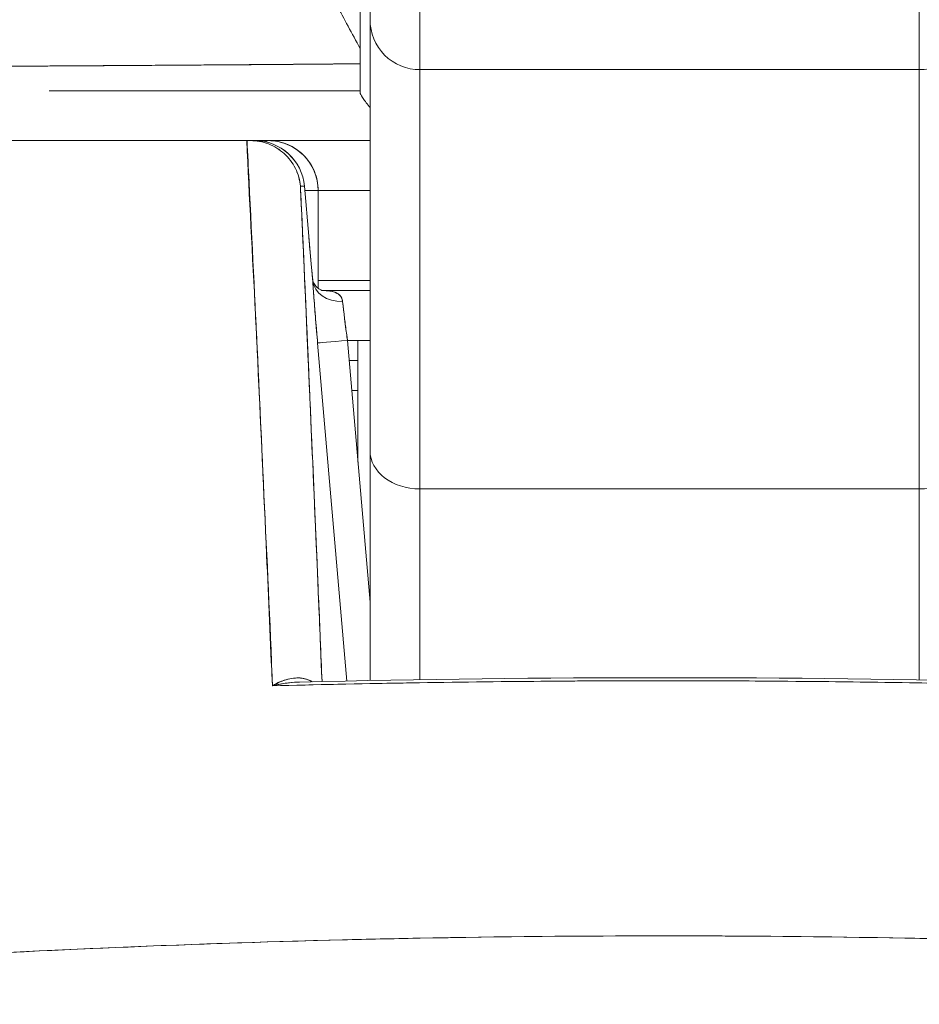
# Model space of a CAD drawing. Header units: inches. Extents: x 16 to 394, y 3 to 249.
# Tile 9 of 116: x 182.519 to 182.874, y 82.197 to 82.585. Entities that reach past the tile are written whole.
import ezdxf

# ---------------------------------------------------------------- set-up
doc = ezdxf.new("R2010")
doc.units = ezdxf.units.IN
doc.header["$LTSCALE"] = 24
doc.header["$MEASUREMENT"] = 0
doc.layers.get('0').update_dxf_attribs({"lineweight": 0})
doc.layers.add('Dimension (ANSI)', color=7, linetype='Continuous', lineweight=5)
doc.layers.add('Visible (ANSI)', color=7, linetype='Continuous', lineweight=5)
doc.styles.add('ROMANS', font='tahoma.ttf')
doc.dimstyles.new('Default (ANSI)', dxfattribs={"dimscale": 24, "dimtxt": 0.07, "dimasz": 0.07, "dimexe": 0.125, "dimexo": 0.0625, "dimgap": 0.031496, "dimtad": 0, "dimtih": 1, "dimtoh": 1, "dimrnd": 1e-08, "dimzin": 0, "dimdsep": 46, "dimtxsty": 'ROMANS', "dimblk": 'Filled-1', "dimcen": 0.09, "dimdle": 0.393701, "dimclrd": 256, "dimclre": 256, "dimclrt": 256, "dimadec": 0, "dimazin": 0, "dimtfac": 0.928571, "dimtofl": 0, "dimtmove": 0, "dimatfit": 3, "dimfxl": 1, "dimtolj": 1, "dimtzin": 0, "dimlwd": -1, "dimlwe": -1, "dimarcsym": 0})

# ---------------------------------------------------------------- blocks, each defined once
blk = doc.blocks.new('Filled-1')
at = {"color": 0}
for p, q in [((0, 0), (-1, 0.17857)), ((-1, 0.17857), (-1, -0.17857)), ((-1, 0), (0, 0)), ((-1, -0.17857), (0, 0))]:
    blk.add_line(p, q, dxfattribs=at)
at = {"color": 0, "flags": 128}
blk.add_lwpolyline([(-1, -0.17857), (0, 0), (-1, 0.17857), (-1, -0.17857)], dxfattribs=at)
at = {"color": 0}
blk.add_solid([(-1, -0.17857), (0, 0), (-1, 0.17857), (-1, -0.17857)], dxfattribs=at)
blk = doc.blocks.new('*D24')
at = {"layer": 'Defpoints', "color": 0, "transparency": 16777216}
for p in [(150.02567, 87.8232), (150.02567, 81.5664), (185.46317, 81.5664)]:
    blk.add_point(p, dxfattribs=at)
at = {"layer": 'Dimension (ANSI)', "transparency": 16777216}
for p, q in [((150.02567, 83.0664), (150.02567, 90.8232)), ((185.46317, 83.0664), (185.46317, 90.8232)), ((151.70567, 87.8232), (159.95091, 87.8232)), ((183.78317, 87.8232), (175.53794, 87.8232))]:
    blk.add_line(p, q, dxfattribs=at)
at = {"layer": 'Dimension (ANSI)', "transparency": 16777216, "xscale": 1.680000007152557, "yscale": 1.680000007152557, "zscale": 1.680000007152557, "rotation": 180}
blk.add_blockref('Filled-1', (150.02567, 87.8232), dxfattribs=at)
at = {"layer": 'Dimension (ANSI)', "transparency": 16777216, "xscale": 1.680000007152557, "yscale": 1.680000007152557, "zscale": 1.680000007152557}
blk.add_blockref('Filled-1', (185.46317, 87.8232), dxfattribs=at)
at = {"layer": 'Dimension (ANSI)', "transparency": 16777216, "insert": (167.74442, 87.8232), "char_height": 1.68, "attachment_point": 5, "style": 'ROMANS'}
blk.add_mtext('\\A1;\\fTahoma|b0|i0;\\H1.6800;35.44\\P\\fTahoma|b0|i0;\\H1.6800;DOOR WIDTH', dxfattribs=at)
blk = doc.blocks.new('*D25')
at = {"layer": 'Defpoints', "color": 0, "transparency": 16777216}
for p in [(186.15267, 87.8232), (185.46317, 81.5664), (186.15267, 80.48478)]:
    blk.add_point(p, dxfattribs=at)
at = {"layer": 'Dimension (ANSI)', "transparency": 16777216}
for p, q in [((185.46317, 83.0664), (185.46317, 90.8232)), ((186.15267, 81.98478), (186.15267, 90.8232)), ((183.78317, 87.8232), (182.10317, 87.8232)), ((187.83267, 87.8232), (189.51267, 87.8232))]:
    blk.add_line(p, q, dxfattribs=at)
at = {"layer": 'Dimension (ANSI)', "transparency": 16777216, "xscale": 1.680000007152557, "yscale": 1.680000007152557, "zscale": 1.680000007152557}
blk.add_blockref('Filled-1', (185.46317, 87.8232), dxfattribs=at)
at = {"layer": 'Dimension (ANSI)', "transparency": 16777216, "xscale": 1.680000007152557, "yscale": 1.680000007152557, "zscale": 1.680000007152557, "rotation": 180}
blk.add_blockref('Filled-1', (186.15267, 87.8232), dxfattribs=at)
at = {"layer": 'Dimension (ANSI)', "transparency": 16777216, "insert": (193.27317, 87.8232), "char_height": 1.68, "attachment_point": 5, "style": 'ROMANS'}
blk.add_mtext('\\A1;(0.69)', dxfattribs=at)

msp = doc.modelspace()

# ---------------------------------------------------------------- linework, layer by layer
at = {"layer": 'Visible (ANSI)'}
for p, q in [((182.67725, 82.56535), (182.67725, 82.6991)), ((182.67725, 82.6991), (182.67725, 82.56535)), ((182.8741, 82.6991), (182.8741, 82.56535)), ((182.8741, 82.56535), (182.8741, 82.6991)), ((182.65756, 82.68163), (182.65756, 82.58504)), ((182.65756, 82.58504), (182.65756, 82.41518)), ((182.67725, 82.56535), (182.67725, 82.4001)), ((182.67725, 82.4001), (182.67725, 82.56535)), ((182.67725, 82.56535), (182.8741, 82.56535)), ((182.8741, 82.56535), (182.8741, 82.4001)), ((182.8741, 82.4001), (182.8741, 82.56535)), ((182.65363, 82.55706), (182.65363, 82.55635)), ((182.65363, 82.55706), (182.65363, 82.55706)), ((181.94424, 82.53737), (182.60902, 82.53737)), ((182.60907, 82.53737), (182.61045, 82.53737)), ((182.6121, 82.53737), (182.61045, 82.53737)), ((182.61069, 82.53737), (182.6121, 82.53737)), ((182.61739, 82.53737), (182.6121, 82.53737)), ((182.61739, 82.53737), (182.61743, 82.53737)), ((182.61743, 82.53737), (182.61739, 82.53737)), ((182.65756, 82.53737), (182.61743, 82.53737)), ((182.61005, 82.51769), (182.60988, 82.51769)), ((182.61005, 82.51769), (182.60988, 82.51769)), ((182.63013, 82.51938), (182.63171, 82.51938)), ((182.6317, 82.51938), (182.63013, 82.51938)), ((182.6334, 82.49969), (182.63171, 82.51938)), ((182.63171, 82.51938), (182.6334, 82.49969)), ((182.6334, 82.49969), (182.63171, 82.51937)), ((182.63708, 82.51769), (182.63185, 82.51769)), ((182.63712, 82.51769), (182.63708, 82.51769)), ((182.63708, 82.51769), (182.63712, 82.51769)), ((182.63708, 82.47922), (182.63708, 82.51769)), ((182.63708, 82.51769), (182.63708, 82.47922)), ((182.63712, 82.47919), (182.63712, 82.51769)), ((182.63712, 82.51769), (182.63712, 82.47919)), ((182.65756, 82.51769), (182.63712, 82.51769)), ((182.61101, 82.498), (182.61089, 82.498)), ((182.61089, 82.498), (182.61101, 82.498)), ((182.65756, 82.48225), (182.63712, 82.48225)), ((182.61194, 82.47832), (182.61196, 82.47832)), ((182.65756, 82.47832), (182.63883, 82.47832)), ((182.63883, 82.47832), (182.65756, 82.47832)), ((182.64715, 82.47044), (182.64715, 82.47044)), ((182.63689, 82.45762), (182.64837, 82.32443)), ((182.64837, 82.32443), (182.63689, 82.45762)), ((182.65756, 82.45863), (182.64867, 82.45863)), ((182.64867, 82.45863), (182.65756, 82.35545)), ((182.6528, 82.45863), (182.6528, 82.41073)), ((182.63748, 82.45076), (182.63748, 82.45076)), ((182.64935, 82.45076), (182.6528, 82.45076)), ((182.6385, 82.43895), (182.6385, 82.43895)), ((182.6528, 82.43895), (182.65037, 82.43895)), ((182.65756, 82.41518), (182.65756, 82.32461)), ((182.65756, 82.32461), (182.65756, 82.41518)), ((182.64189, 82.39958), (182.64189, 82.39958)), ((182.8741, 82.4001), (182.67725, 82.4001)), ((182.67725, 82.4001), (182.8741, 82.4001)), ((182.67725, 82.32496), (182.67725, 82.4001)), ((182.67725, 82.4001), (182.67725, 82.32496)), ((182.8741, 82.3249), (182.8741, 82.4001)), ((182.8741, 82.4001), (182.8741, 82.3249)), ((182.64359, 82.37989), (182.64359, 82.37989)), ((182.55177, 82.21917), (182.55177, 82.21918)), ((182.55177, 82.21918), (182.55177, 82.21917)), ((182.57799, 82.22024), (182.57799, 82.22025)), ((182.57799, 82.22025), (182.57799, 82.22024))]:
    msp.add_line(p, q, dxfattribs=at)
for centre, start, end in [((182.67725, 82.58504), 179.9997, 270), ((182.8741, 82.58504), 270, 0.0003), ((182.6121, 82.51769), 4.9061, 90), ((182.61739, 82.51769), 0, 90), ((182.61739, 82.51769), 0, 90), ((182.61743, 82.51769), 0, 90)]:
    msp.add_arc(centre, 0.01969, start, end, dxfattribs=at)
for centre, major_axis, ratio, start_param, end_param in [((182.65363, 82.55858), (0, -0.12692), 0.000028, 4.592628, 4.640753), ((182.65363, 82.56887), (0, -0.01181), 0.000012, 4.81429, 6.28319), ((182.61083, 82.53741), (0.00659, 0), 0.006026, 4.441068, 4.654433), ((182.6121, 82.51769), (0, 0.01969), 0.202676, 6.269652, 6.283185), ((182.6121, 82.51769), (-0.00169, 0.01961), 0.999866, 4.712389, 6.197248), ((182.6121, 82.51769), (0, 0.01968), 0.999864, 4.798326, 6.283185), ((182.61739, 82.51769), (0, 0.01969), 0.24366, 0, 0.217987), ((182.61379, 82.498), (-0.01961, -0.00168), 0.017523, 2.643581, 2.643604), ((182.61379, 82.498), (0.01961, 0.00168), 0.017629, 5.785163, 5.785186), ((182.61379, 82.498), (0.01961, 0.00168), 0.017515, 0.000005, 0.016019), ((182.61379, 82.498), (0.01961, 0.00168), 0.017609, 6.283182, 6.299592), ((182.64674, 82.48316), (-0.01179, -0.00077), 0.778131, 0.026257, 1.520475), ((182.64674, 82.48316), (-0.01179, -0.00077), 0.778116, 0.028297, 1.520566), ((182.64918, 82.45861), (0.00272, -0.01971), 0.025108, 3.816088, 4.707812), ((182.64866, 82.45863), (-0.01177, -0.00101), 0.000109, 0.016404, 1.572065), ((182.64866, 82.45863), (-0.01177, -0.00101), 0.000109, 0.016402, 1.572065), ((182.67725, 82.41518), (-0.01969, 0), 0.765674, 0, 1.570796), ((182.67725, 82.41518), (-0.01969, 0), 0.765674, 0, 1.570796), ((182.8741, 82.41518), (0.01969, 0), 0.765674, 4.712389, 6.283185), ((182.55738, 82.2193), (0.01968, -0.00007), 0.939169, 0.052662, 0.052861), ((182.55738, 82.2193), (0.01968, -0.00007), 0.939169, 0.05264, 0.052839)]:
    msp.add_ellipse(centre, major_axis=major_axis, ratio=ratio, start_param=start_param, end_param=end_param, dxfattribs=at)
for points, knots in [([(182.55556, 82.77874), (182.55576, 82.77825), (182.55596, 82.77777), (182.55616, 82.77729), (182.56446, 82.75738), (182.57326, 82.73712), (182.58255, 82.7166), (182.59185, 82.69608), (182.60164, 82.6753), (182.61192, 82.65435), (182.62221, 82.63341), (182.633, 82.6123), (182.64428, 82.59111), (182.64736, 82.58533), (182.65047, 82.57954), (182.65363, 82.57375)], [0, 0, 0, 0, 0.007361, 0.007361, 0.007361, 0.310645, 0.310645, 0.310645, 0.613929, 0.613929, 0.613929, 0.917213, 0.917213, 0.917213, 1, 1, 1, 1]), ([(182.65363, 82.76668), (182.65363, 82.74611), (182.65363, 82.72525), (182.65363, 82.70405), (182.65363, 82.68284), (182.65363, 82.66128), (182.65363, 82.63955), (182.65363, 82.61781), (182.65363, 82.5959), (182.65363, 82.57375)], [0, 0, 0, 0, 0.333333, 0.333333, 0.333333, 0.666667, 0.666667, 0.666667, 1, 1, 1, 1]), ([(182.65756, 82.41518), (182.65756, 82.42496), (182.65756, 82.4355), (182.65756, 82.44689), (182.65756, 82.45829), (182.65756, 82.47053), (182.65756, 82.48337), (182.65756, 82.49621), (182.65756, 82.50966), (182.65756, 82.52361), (182.65756, 82.53756), (182.65756, 82.55202), (182.65756, 82.56664), (182.65756, 82.57274), (182.65756, 82.57887), (182.65756, 82.58504)], [0, 0, 0, 0, 0.2, 0.2, 0.2, 0.4, 0.4, 0.4, 0.6, 0.6, 0.6, 0.8, 0.8, 0.8, 0.8833843, 0.8833843, 0.8833843, 0.8833843]), ([(182.65363, 82.57375), (182.65363, 82.57307), (182.65363, 82.5724), (182.65363, 82.57172), (182.65363, 82.57104), (182.65363, 82.57037), (182.65363, 82.56969), (182.65363, 82.56902), (182.65363, 82.56834), (182.65363, 82.56767)], [0, 0, 0, 0, 0.333333, 0.333333, 0.333333, 0.666667, 0.666667, 0.666667, 1, 1, 1, 1]), ([(181.91618, 82.56998), (181.91626, 82.56994), (181.91655, 82.5699), (181.91704, 82.56986), (181.91756, 82.56981), (181.91832, 82.56977), (181.9193, 82.56973), (181.92027, 82.56968), (181.92146, 82.56964), (181.92287, 82.56959), (181.92426, 82.56955), (181.92586, 82.5695), (181.92768, 82.56946), (181.92815, 82.56945), (181.92863, 82.56944), (181.92912, 82.56942), (181.93052, 82.56939), (181.93204, 82.56936), (181.93367, 82.56932), (181.93585, 82.56928), (181.93822, 82.56923), (181.9408, 82.56919), (181.94354, 82.56914), (181.94651, 82.56909), (181.94969, 82.56904), (181.95318, 82.56898), (181.95694, 82.56893), (181.96096, 82.56887), (181.9624, 82.56885), (181.96388, 82.56883), (181.96539, 82.56881), (181.96831, 82.56877), (181.97136, 82.56873), (181.97453, 82.56869), (181.97957, 82.56863), (181.98493, 82.56857), (181.99059, 82.56851), (181.99651, 82.56844), (182.00275, 82.56838), (182.00932, 82.56831), (182.01394, 82.56827), (182.01871, 82.56822), (182.02364, 82.56818), (182.02602, 82.56815), (182.02844, 82.56813), (182.03089, 82.56811), (182.03873, 82.56804), (182.04692, 82.56797), (182.05545, 82.5679), (182.06426, 82.56783), (182.07343, 82.56776), (182.08292, 82.5677), (182.08898, 82.56766), (182.09516, 82.56762), (182.10147, 82.56759), (182.10418, 82.56757), (182.10691, 82.56756), (182.10967, 82.56754), (182.11772, 82.5675), (182.12597, 82.56745), (182.13444, 82.56741), (182.14208, 82.56738), (182.14989, 82.56734), (182.1579, 82.5673), (182.16542, 82.56727), (182.17311, 82.56724), (182.18099, 82.5672), (182.18618, 82.56718), (182.19146, 82.56715), (182.19682, 82.56713), (182.19944, 82.56712), (182.20207, 82.56711), (182.20473, 82.56709), (182.21283, 82.56706), (182.22111, 82.56702), (182.2295, 82.56698), (182.2381, 82.56694), (182.24683, 82.5669), (182.25561, 82.56686), (182.26482, 82.56682), (182.2741, 82.56677), (182.28338, 82.56673), (182.29181, 82.56669), (182.30024, 82.56666), (182.30862, 82.56662), (182.30949, 82.56662), (182.31035, 82.56661), (182.31122, 82.56661), (182.3196, 82.56657), (182.32794, 82.56654), (182.33624, 82.5665), (182.3438, 82.56648), (182.35133, 82.56645), (182.35881, 82.56643), (182.36559, 82.5664), (182.37234, 82.56639), (182.37906, 82.56637), (182.38513, 82.56636), (182.39117, 82.56635), (182.39719, 82.56634), (182.40265, 82.56633), (182.40808, 82.56633), (182.41349, 82.56633), (182.41542, 82.56633), (182.41735, 82.56633), (182.41928, 82.56633), (182.42235, 82.56633), (182.42542, 82.56633), (182.42849, 82.56634), (182.43325, 82.56634), (182.43802, 82.56635), (182.44278, 82.56636), (182.44753, 82.56637), (182.45228, 82.56639), (182.45704, 82.56641), (182.46201, 82.56642), (182.46699, 82.56644), (182.47199, 82.56647), (182.47741, 82.56649), (182.48285, 82.56652), (182.48834, 82.56654), (182.49424, 82.56658), (182.50018, 82.56661), (182.5062, 82.56664), (182.51171, 82.56667), (182.51727, 82.56671), (182.52291, 82.56674), (182.52499, 82.56675), (182.52708, 82.56677), (182.52919, 82.56678), (182.53199, 82.56679), (182.53481, 82.56681), (182.53764, 82.56683), (182.54202, 82.56686), (182.54643, 82.56688), (182.55088, 82.56691), (182.55491, 82.56694), (182.55897, 82.56696), (182.56307, 82.56699), (182.5668, 82.56701), (182.57057, 82.56704), (182.57435, 82.56706), (182.57782, 82.56709), (182.58131, 82.56711), (182.58482, 82.56714), (182.58804, 82.56716), (182.59128, 82.56718), (182.59454, 82.56721), (182.59754, 82.56723), (182.60056, 82.56725), (182.60359, 82.56727), (182.6064, 82.56729), (182.60922, 82.56731), (182.61205, 82.56733), (182.61468, 82.56735), (182.61733, 82.56737), (182.61998, 82.5674), (182.62246, 82.56741), (182.62494, 82.56743), (182.62743, 82.56745), (182.62976, 82.56747), (182.63208, 82.56749), (182.63442, 82.56751), (182.63658, 82.56753), (182.63874, 82.56754), (182.64091, 82.56756), (182.64289, 82.56758), (182.64488, 82.56759), (182.64687, 82.56761), (182.64867, 82.56763), (182.65047, 82.56764), (182.65227, 82.56766), (182.65272, 82.56766), (182.65317, 82.56766), (182.65363, 82.56767)], [0, 0, 0, 0, 0.025215, 0.025215, 0.025215, 0.052019, 0.052019, 0.052019, 0.078475, 0.078475, 0.078475, 0.104458, 0.104458, 0.104458, 0.111111, 0.111111, 0.111111, 0.130002, 0.130002, 0.130002, 0.155281, 0.155281, 0.155281, 0.182167, 0.182167, 0.182167, 0.211639, 0.211639, 0.211639, 0.222222, 0.222222, 0.222222, 0.242719, 0.242719, 0.242719, 0.275303, 0.275303, 0.275303, 0.309372, 0.309372, 0.309372, 0.333333, 0.333333, 0.333333, 0.34491, 0.34491, 0.34491, 0.381911, 0.381911, 0.381911, 0.420108, 0.420108, 0.420108, 0.444444, 0.444444, 0.444444, 0.45489, 0.45489, 0.45489, 0.485385, 0.485385, 0.485385, 0.512843, 0.512843, 0.512843, 0.5386, 0.5386, 0.5386, 0.555556, 0.555556, 0.555556, 0.563824, 0.563824, 0.563824, 0.589065, 0.589065, 0.589065, 0.614921, 0.614921, 0.614921, 0.642049, 0.642049, 0.642049, 0.666667, 0.666667, 0.666667, 0.669208, 0.669208, 0.669208, 0.693865, 0.693865, 0.693865, 0.716345, 0.716345, 0.716345, 0.736729, 0.736729, 0.736729, 0.755149, 0.755149, 0.755149, 0.771835, 0.771835, 0.771835, 0.777778, 0.777778, 0.777778, 0.787269, 0.787269, 0.787269, 0.80203, 0.80203, 0.80203, 0.816729, 0.816729, 0.816729, 0.83205, 0.83205, 0.83205, 0.848651, 0.848651, 0.848651, 0.866499, 0.866499, 0.866499, 0.882849, 0.882849, 0.882849, 0.888889, 0.888889, 0.888889, 0.896936, 0.896936, 0.896936, 0.909337, 0.909337, 0.909337, 0.920569, 0.920569, 0.920569, 0.930826, 0.930826, 0.930826, 0.940227, 0.940227, 0.940227, 0.948872, 0.948872, 0.948872, 0.956852, 0.956852, 0.956852, 0.964251, 0.964251, 0.964251, 0.971144, 0.971144, 0.971144, 0.977589, 0.977589, 0.977589, 0.983597, 0.983597, 0.983597, 0.989157, 0.989157, 0.989157, 0.994249, 0.994249, 0.994249, 0.998848, 0.998848, 0.998848, 1, 1, 1, 1]), ([(182.65363, 82.56767), (182.64467, 82.56758), (182.63418, 82.56749), (182.62309, 82.5674), (182.61765, 82.56736), (182.61206, 82.56732), (182.60644, 82.56728), (182.60483, 82.56727), (182.60321, 82.56726), (182.60159, 82.56725), (182.5936, 82.56719), (182.58552, 82.56714), (182.5773, 82.56708), (182.56953, 82.56703), (182.56164, 82.56697), (182.55351, 82.56692), (182.55248, 82.56692), (182.55146, 82.56691), (182.55043, 82.5669), (182.54098, 82.56684), (182.53127, 82.56679), (182.5213, 82.56673), (182.51273, 82.56668), (182.50396, 82.56664), (182.49504, 82.56659), (182.4935, 82.56658), (182.49196, 82.56657), (182.4904, 82.56657), (182.47999, 82.56651), (182.46933, 82.56646), (182.45851, 82.56641), (182.4496, 82.56638), (182.44059, 82.56635), (182.43139, 82.56634), (182.42968, 82.56634), (182.42796, 82.56634), (182.42624, 82.56633), (182.41546, 82.56633), (182.4045, 82.56633), (182.39333, 82.56635), (182.38335, 82.56636), (182.37319, 82.56639), (182.36293, 82.56641), (182.36179, 82.56642), (182.36064, 82.56642), (182.35949, 82.56642), (182.34814, 82.56645), (182.33661, 82.5665), (182.32497, 82.56655), (182.31354, 82.5666), (182.302, 82.56665), (182.29032, 82.56671), (182.27858, 82.56678), (182.26676, 82.56684), (182.25478, 82.56689), (182.24303, 82.56695), (182.23112, 82.567), (182.21914, 82.56705), (182.21758, 82.56705), (182.21602, 82.56706), (182.21446, 82.56707), (182.20433, 82.5671), (182.19413, 82.56714), (182.18394, 82.56717), (182.1726, 82.56722), (182.16127, 82.56727), (182.14999, 82.56732), (182.1456, 82.56734), (182.14122, 82.56736), (182.13685, 82.56739), (182.13045, 82.56742), (182.12408, 82.56746), (182.11773, 82.56749), (182.09862, 82.56761), (182.07971, 82.56773), (182.06116, 82.56786), (182.06059, 82.56787), (182.06003, 82.56787), (182.05946, 82.56788), (182.04242, 82.568), (182.02579, 82.56815), (182.01083, 82.5683), (182.00462, 82.56836), (181.99869, 82.56842), (181.99309, 82.56848), (181.98575, 82.56856), (181.97896, 82.56864), (181.97278, 82.56872), (181.96251, 82.56885), (181.9539, 82.56897), (181.94685, 82.56908), (181.94637, 82.56909), (181.94589, 82.5691), (181.94542, 82.56911), (181.93798, 82.56923), (181.93233, 82.56933), (181.92799, 82.56945), (181.92622, 82.56949), (181.92468, 82.56954), (181.92334, 82.56958), (181.92151, 82.56964), (181.92006, 82.5697), (181.91897, 82.56976), (181.91716, 82.56985), (181.91633, 82.56993), (181.91618, 82.56998)], [0, 0, 0, 0, 0.051587, 0.051587, 0.051587, 0.076923, 0.076923, 0.076923, 0.084185, 0.084185, 0.084185, 0.12001, 0.12001, 0.12001, 0.153846, 0.153846, 0.153846, 0.158111, 0.158111, 0.158111, 0.197166, 0.197166, 0.197166, 0.230769, 0.230769, 0.230769, 0.236582, 0.236582, 0.236582, 0.275566, 0.275566, 0.275566, 0.307692, 0.307692, 0.307692, 0.313667, 0.313667, 0.313667, 0.351144, 0.351144, 0.351144, 0.384615, 0.384615, 0.384615, 0.388358, 0.388358, 0.388358, 0.425269, 0.425269, 0.425269, 0.461538, 0.461538, 0.461538, 0.498022, 0.498022, 0.498022, 0.533802, 0.533802, 0.533802, 0.538462, 0.538462, 0.538462, 0.568677, 0.568677, 0.568677, 0.602294, 0.602294, 0.602294, 0.615385, 0.615385, 0.615385, 0.634551, 0.634551, 0.634551, 0.692308, 0.692308, 0.692308, 0.694069, 0.694069, 0.694069, 0.747191, 0.747191, 0.747191, 0.769231, 0.769231, 0.769231, 0.798153, 0.798153, 0.798153, 0.846154, 0.846154, 0.846154, 0.849449, 0.849449, 0.849449, 0.901739, 0.901739, 0.901739, 0.923077, 0.923077, 0.923077, 0.952173, 0.952173, 0.952173, 1, 1, 1, 1]), ([(182.65363, 82.56767), (182.65363, 82.56565), (182.65363, 82.56391), (182.65363, 82.56233), (182.65363, 82.56075), (182.65363, 82.55934), (182.65363, 82.55842), (182.65363, 82.55751), (182.65363, 82.55709), (182.65363, 82.55706)], [0, 0, 0, 0, 0.333333, 0.333333, 0.333333, 0.666667, 0.666667, 0.666667, 1, 1, 1, 1]), ([(182.65363, 82.55635), (182.65363, 82.55651), (182.65363, 82.55664), (182.65363, 82.55674), (182.65363, 82.55685), (182.65363, 82.55693), (182.65363, 82.55698), (182.65363, 82.55703), (182.65363, 82.55706), (182.65363, 82.55706)], [0, 0, 0, 0, 0.333333, 0.333333, 0.333333, 0.666667, 0.666667, 0.666667, 1, 1, 1, 1]), ([(182.65363, 82.55635), (182.65363, 82.55592), (182.65396, 82.55526), (182.65458, 82.55434), (182.6552, 82.55343), (182.65612, 82.55225), (182.65722, 82.55088), (182.65733, 82.55075), (182.65745, 82.5506), (182.65756, 82.55046)], [0, 0, 0, 0, 0.25, 0.25, 0.25, 0.5, 0.5, 0.5, 0.5255031, 0.5255031, 0.5255031, 0.5255031]), ([(182.65756, 82.55046), (182.65745, 82.5506), (182.65734, 82.55073), (182.65724, 82.55087), (182.65614, 82.55224), (182.65521, 82.55342), (182.65459, 82.55434), (182.65396, 82.55525), (182.65365, 82.55591), (182.65363, 82.55635)], [0.4756884, 0.4756884, 0.4756884, 0.4756884, 0.5, 0.5, 0.5, 0.75, 0.75, 0.75, 1, 1, 1, 1]), ([(182.60907, 82.53737), (182.56032, 82.53737), (182.51302, 82.53737), (182.46686, 82.53737), (182.42071, 82.53737), (182.3757, 82.53737), (182.33272, 82.53737), (182.28973, 82.53737), (182.24878, 82.53737), (182.21033, 82.53737), (182.17188, 82.53737), (182.13594, 82.53737), (182.10296, 82.53737), (182.06998, 82.53737), (182.03996, 82.53737), (182.01345, 82.53737), (181.98693, 82.53737), (181.96392, 82.53737), (181.94424, 82.53737)], [0, 0, 0, 0, 0.166667, 0.166667, 0.166667, 0.333333, 0.333333, 0.333333, 0.5, 0.5, 0.5, 0.666667, 0.666667, 0.666667, 0.833333, 0.833333, 0.833333, 1, 1, 1, 1]), ([(182.61905, 82.32254), (182.6182, 82.34785), (182.6169, 82.37277), (182.61575, 82.3972), (182.6146, 82.42163), (182.61361, 82.44556), (182.61242, 82.46895), (182.61124, 82.49234), (182.60988, 82.51518), (182.60902, 82.53737)], [0, 0, 0, 0, 0.333333, 0.333333, 0.333333, 0.666667, 0.666667, 0.666667, 1, 1, 1, 1]), ([(182.61906, 82.32254), (182.61832, 82.33955), (182.61757, 82.35675), (182.61679, 82.37416), (182.61567, 82.39919), (182.6145, 82.42462), (182.61329, 82.45045), (182.61219, 82.47377), (182.61105, 82.49741), (182.60987, 82.52132), (182.6096, 82.52666), (182.60934, 82.53201), (182.60907, 82.53737)], [0, 0, 0, 0, 0.248384, 0.248384, 0.248384, 0.605524, 0.605524, 0.605524, 0.928029, 0.928029, 0.928029, 1, 1, 1, 1]), ([(182.63012, 82.51938), (182.6299, 82.52184), (182.62921, 82.52425), (182.62812, 82.52645), (182.62702, 82.52865), (182.62551, 82.53063), (182.6237, 82.53226), (182.62189, 82.5339), (182.61978, 82.53519), (182.61752, 82.53606), (182.61526, 82.53693), (182.61285, 82.53737), (182.61045, 82.53737)], [0, 0, 0, 0, 0.25, 0.25, 0.25, 0.5, 0.5, 0.5, 0.75, 0.75, 0.75, 1, 1, 1, 1]), ([(182.61045, 82.53737), (182.6128, 82.53737), (182.61526, 82.53693), (182.61753, 82.53606), (182.61981, 82.53518), (182.62191, 82.53389), (182.62371, 82.53225), (182.62552, 82.53062), (182.62702, 82.52864), (182.62812, 82.52644), (182.62923, 82.52423), (182.62991, 82.52178), (182.63013, 82.51938)], [0, 0, 0, 0, 0.25, 0.25, 0.25, 0.5, 0.5, 0.5, 0.75, 0.75, 0.75, 1, 1, 1, 1]), ([(182.63712, 82.51769), (182.63712, 82.52024), (182.6366, 82.52285), (182.63561, 82.52524), (182.63462, 82.52763), (182.63316, 82.5298), (182.63133, 82.53163), (182.6295, 82.53345), (182.6273, 82.53492), (182.62492, 82.53589), (182.62254, 82.53687), (182.62, 82.53737), (182.61743, 82.53737)], [0, 0, 0, 0, 0.25, 0.25, 0.25, 0.5, 0.5, 0.5, 0.75, 0.75, 0.75, 1, 1, 1, 1]), ([(182.63013, 82.51938), (182.63122, 82.49514), (182.63228, 82.47153), (182.63329, 82.4486), (182.63431, 82.42567), (182.63527, 82.40342), (182.63621, 82.3817), (182.63705, 82.36209), (182.63786, 82.34292), (182.63863, 82.32422)], [0, 0, 0, 0, 0.3333333, 0.3333333, 0.3333333, 0.6666667, 0.6666667, 0.6666667, 0.9675064, 0.9675064, 0.9675064, 0.9675064]), ([(182.63013, 82.51938), (182.63035, 82.51449), (182.63057, 82.50962), (182.63079, 82.50479), (182.63165, 82.48563), (182.63249, 82.46688), (182.63329, 82.44857), (182.63351, 82.44363), (182.63373, 82.43871), (182.63394, 82.43383), (182.63472, 82.41607), (182.63548, 82.39871), (182.63621, 82.38168), (182.63656, 82.37352), (182.6369, 82.36544), (182.63724, 82.35744), (182.63771, 82.34621), (182.63818, 82.33514), (182.63863, 82.32422)], [0, 0, 0, 0, 0.0671961, 0.0671961, 0.0671961, 0.3333333, 0.3333333, 0.3333333, 0.4052229, 0.4052229, 0.4052229, 0.6666667, 0.6666667, 0.6666667, 0.7918395, 0.7918395, 0.7918395, 0.967502, 0.967502, 0.967502, 0.967502]), ([(182.63708, 82.51769), (182.63707, 82.51775), (182.63664, 82.51769), (182.6358, 82.51768), (182.63497, 82.51767), (182.63368, 82.5177), (182.63209, 82.5177), (182.63201, 82.5177), (182.63193, 82.5177), (182.63185, 82.5177)], [0, 0, 0, 0, 0.2, 0.2, 0.2, 0.4, 0.4, 0.4, 0.4096499, 0.4096499, 0.4096499, 0.4096499]), ([(182.63497, 82.48215), (182.63485, 82.48348), (182.63472, 82.48485), (182.63459, 82.48625), (182.63455, 82.48674), (182.6345, 82.48723), (182.63445, 82.48773), (182.63428, 82.48965), (182.6341, 82.49162), (182.63393, 82.49362), (182.63381, 82.49499), (182.63368, 82.49637), (182.63356, 82.49776), (182.63351, 82.49841), (182.63345, 82.49905), (182.6334, 82.49969)], [0, 0, 0, 0, 0.246649, 0.246649, 0.246649, 0.333333, 0.333333, 0.333333, 0.666667, 0.666667, 0.666667, 0.894856, 0.894856, 0.894856, 1, 1, 1, 1]), ([(182.6334, 82.49969), (182.63376, 82.49554), (182.63413, 82.49132), (182.63465, 82.48568), (182.6348, 82.48403), (182.63495, 82.48243)], [0, 0, 0, 0, 0.03173412, 0.03173412, 0.04532654, 0.04532654, 0.04532654, 0.04532654]), ([(182.63497, 82.48214), (182.6348, 82.48398), (182.63463, 82.48586), (182.63445, 82.48777), (182.63428, 82.48968), (182.6341, 82.49162), (182.63393, 82.49361), (182.63375, 82.49559), (182.63357, 82.49762), (182.6334, 82.49969)], [0, 0, 0, 0, 0.333333, 0.333333, 0.333333, 0.666667, 0.666667, 0.666667, 1, 1, 1, 1]), ([(182.63495, 82.48242), (182.63495, 82.48236), (182.63496, 82.4823), (182.63497, 82.48224), (182.63497, 82.48222), (182.63497, 82.4822), (182.63497, 82.48218)], [0.97549925, 0.97549925, 0.97549925, 0.97549925, 0.99205726, 0.99205726, 0.99205726, 0.99753086, 0.99753086, 0.99753086, 0.99753086]), ([(182.63495, 82.48241), (182.63496, 82.48237), (182.63498, 82.48226), (182.63509, 82.48188), (182.63521, 82.48154), (182.63568, 82.48067), (182.63609, 82.48012), (182.63692, 82.47933), (182.6373, 82.47904), (182.63803, 82.4786), (182.63838, 82.47846), (182.63882, 82.47831), (182.63894, 82.47829), (182.63894, 82.47829)], [0.00214822, 0.00214822, 0.00214822, 0.00214822, 0.00675894, 0.00675894, 0.01366908, 0.01366908, 0.02324025, 0.02324025, 0.03032399, 0.03032399, 0.03761099, 0.03761099, 0.04425918, 0.04425918, 0.04425918, 0.04425918]), ([(182.63497, 82.48215), (182.635, 82.48171), (182.63503, 82.48125), (182.63506, 82.48078), (182.63514, 82.47967), (182.63523, 82.47846), (182.63532, 82.47717), (182.63536, 82.47656), (182.63541, 82.47593), (182.63546, 82.47528), (182.63553, 82.47441), (182.63559, 82.47351), (182.63567, 82.47258), (182.63581, 82.47077), (182.63596, 82.46887), (182.63612, 82.4669), (182.63629, 82.46471), (182.63648, 82.46244), (182.63668, 82.46016), (182.63675, 82.45931), (182.63682, 82.45847), (182.63689, 82.45762)], [0.0000951, 0.0000951, 0.0000951, 0.0000951, 0.0748172, 0.0748172, 0.0748172, 0.2498586, 0.2498586, 0.2498586, 0.3333333, 0.3333333, 0.3333333, 0.446037, 0.446037, 0.446037, 0.6655921, 0.6655921, 0.6655921, 0.9099218, 0.9099218, 0.9099218, 1, 1, 1, 1]), ([(182.63689, 82.45762), (182.63662, 82.46081), (182.63636, 82.46385), (182.63612, 82.46683), (182.63588, 82.4698), (182.63565, 82.4727), (182.63546, 82.47528), (182.63527, 82.47786), (182.63511, 82.48012), (182.63497, 82.48214)], [0, 0, 0, 0, 0.333333, 0.333333, 0.333333, 0.666667, 0.666667, 0.666667, 1, 1, 1, 1]), ([(182.64675, 82.47396), (182.64669, 82.47449), (182.64656, 82.47498), (182.64634, 82.47542), (182.64614, 82.47583), (182.64587, 82.47621), (182.64552, 82.47653), (182.64518, 82.47685), (182.64476, 82.47713), (182.64428, 82.47735), (182.6438, 82.47758), (182.64326, 82.47777), (182.64267, 82.47791), (182.64208, 82.47805), (182.64145, 82.47815), (182.64078, 82.47821), (182.64016, 82.47827), (182.63951, 82.47831), (182.63884, 82.47831)], [0, 0, 0, 0, 0.1694451, 0.1694451, 0.1694451, 0.3306164, 0.3306164, 0.3306164, 0.4926897, 0.4926897, 0.4926897, 0.656163, 0.656163, 0.656163, 0.8193012, 0.8193012, 0.8193012, 0.9719516, 0.9719516, 0.9719516, 0.9719516]), ([(182.64675, 82.47396), (182.64666, 82.47495), (182.64629, 82.47577), (182.64562, 82.47643), (182.64496, 82.47709), (182.64398, 82.47757), (182.64278, 82.47788), (182.64167, 82.47816), (182.64037, 82.4783), (182.63885, 82.47831)], [0, 0, 0, 0, 0.3333333, 0.3333333, 0.3333333, 0.6666667, 0.6666667, 0.6666667, 0.9751316, 0.9751316, 0.9751316, 0.9751316]), ([(182.64867, 82.45863), (182.6484, 82.4606), (182.64814, 82.46256), (182.6479, 82.46442), (182.64766, 82.46629), (182.64743, 82.46807), (182.64724, 82.46968), (182.64704, 82.47129), (182.64688, 82.47274), (182.64675, 82.47396)], [0, 0, 0, 0, 0.333333, 0.333333, 0.333333, 0.666667, 0.666667, 0.666667, 1, 1, 1, 1]), ([(182.9286, 82.32254), (182.8942, 82.32342), (182.85988, 82.32401), (182.82547, 82.3243), (182.79106, 82.3246), (182.75657, 82.3246), (182.72216, 82.3243), (182.68776, 82.32401), (182.65345, 82.32342), (182.61905, 82.32254)], [0, 0, 0, 0, 0.333333, 0.333333, 0.333333, 0.666667, 0.666667, 0.666667, 1, 1, 1, 1]), ([(182.63468, 82.32413), (182.63353, 82.32485), (182.63216, 82.32536), (182.6307, 82.32556), (182.62901, 82.32579), (182.62722, 82.32562), (182.62525, 82.32514), (182.62328, 82.32465), (182.62113, 82.3238), (182.61906, 82.32254)], [0.0445962, 0.0445962, 0.0445962, 0.0445962, 0.3333333, 0.3333333, 0.3333333, 0.6666667, 0.6666667, 0.6666667, 1, 1, 1, 1]), ([(182.63471, 82.32413), (182.63435, 82.32436), (182.63399, 82.32456), (182.63361, 82.32473), (182.63291, 82.32506), (182.63217, 82.32529), (182.63141, 82.32544), (182.63058, 82.3256), (182.62973, 82.32567), (182.62887, 82.32565), (182.62791, 82.32563), (182.62694, 82.32551), (182.62596, 82.3253), (182.62488, 82.32507), (182.62379, 82.32474), (182.6227, 82.32431), (182.62149, 82.32383), (182.62028, 82.32324), (182.61906, 82.32254)], [0.0366826, 0.0366826, 0.0366826, 0.0366826, 0.1140411, 0.1140411, 0.1140411, 0.2600291, 0.2600291, 0.2600291, 0.4189958, 0.4189958, 0.4189958, 0.5939821, 0.5939821, 0.5939821, 0.7868988, 0.7868988, 0.7868988, 1, 1, 1, 1]), ([(182.9286, 82.32254), (182.87676, 82.32387), (182.82487, 82.32454), (182.77298, 82.32454), (182.72165, 82.32453), (182.67033, 82.32386), (182.61906, 82.32254)], [0, 0, 0, 0, 0.502733, 0.502733, 0.502733, 1, 1, 1, 1]), ([(182.61906, 82.32254), (182.62101, 82.32303), (182.62295, 82.32339), (182.62483, 82.32363), (182.62623, 82.32381), (182.62759, 82.32393), (182.62892, 82.32398), (182.62918, 82.32399), (182.62944, 82.324), (182.6297, 82.32401)], [0, 0, 0, 0, 0.1913802, 0.1913802, 0.1913802, 0.3333333, 0.3333333, 0.3333333, 0.3614669, 0.3614669, 0.3614669, 0.3614669]), ([(182.61906, 82.32254), (182.62254, 82.32336), (182.62582, 82.32385), (182.62892, 82.32398), (182.62918, 82.32399), (182.62944, 82.324), (182.6297, 82.32401)], [0.0001972, 0.0001972, 0.0001972, 0.0001972, 0.3333333, 0.3333333, 0.3333333, 0.3616045, 0.3616045, 0.3616045, 0.3616045]), ([(182.38847, 82.2096), (182.42135, 82.21202), (182.45419, 82.21414), (182.48694, 82.21596), (182.5406, 82.21895), (182.59399, 82.2211), (182.64677, 82.22242), (182.65663, 82.22267), (182.66647, 82.22288), (182.67629, 82.22307), (182.74057, 82.2243), (182.80415, 82.22432), (182.86841, 82.22311), (182.87897, 82.22292), (182.88955, 82.22269), (182.90015, 82.22242), (182.95237, 82.22112), (183.00518, 82.21899), (183.05827, 82.21606), (183.09159, 82.21422), (183.12501, 82.21206), (183.15846, 82.2096)], [0, 0, 0, 0, 0.126313, 0.126313, 0.126313, 0.333333, 0.333333, 0.333333, 0.371996, 0.371996, 0.371996, 0.62508, 0.62508, 0.62508, 0.666667, 0.666667, 0.666667, 0.871465, 0.871465, 0.871465, 1, 1, 1, 1]), ([(182.38847, 82.2096), (182.45331, 82.21437), (182.51724, 82.21796), (182.58125, 82.22037), (182.64527, 82.22278), (182.70937, 82.224), (182.77347, 82.224), (182.83758, 82.224), (182.90168, 82.22278), (182.9657, 82.22037), (183.02971, 82.21796), (183.09364, 82.21437), (183.15846, 82.2096)], [0, 0, 0, 0, 0.25, 0.25, 0.25, 0.5, 0.5, 0.5, 0.75, 0.75, 0.75, 1, 1, 1, 1])]:
    msp.add_open_spline(points, degree=3, knots=knots, dxfattribs=at)
for points in [[(182.65359, 82.55706), (182.61276, 82.55706), (182.57155, 82.55706), (182.53102, 82.55706)], [(182.61739, 82.53737), (182.61562, 82.53737), (182.61386, 82.53737), (182.6121, 82.53737)], [(182.6121, 82.53737), (182.61212, 82.53737), (182.61214, 82.53737), (182.61216, 82.53737)], [(182.61635, 82.53692), (182.61668, 82.53722), (182.61702, 82.53737), (182.61739, 82.53737)], [(182.63014, 82.5191), (182.63014, 82.5191), (182.63014, 82.5191), (182.63014, 82.5191)], [(182.63014, 82.51909), (182.63014, 82.51909), (182.63014, 82.51909), (182.63014, 82.51909)], [(182.63171, 82.51938), (182.63171, 82.51937), (182.63171, 82.51937), (182.63171, 82.51937)], [(182.63171, 82.51937), (182.63171, 82.51937), (182.63171, 82.51938), (182.63171, 82.51938)], [(182.63185, 82.51769), (182.63218, 82.51769), (182.6325, 82.5177), (182.6328, 82.5177)], [(182.63495, 82.48243), (182.63496, 82.48234), (182.63497, 82.48224), (182.63497, 82.48215)], [(182.64715, 82.47044), (182.64715, 82.47044), (182.64715, 82.47044), (182.64715, 82.47044)], [(182.64189, 82.39958), (182.64189, 82.39958), (182.64189, 82.39958), (182.64189, 82.39958)], [(182.6297, 82.32401), (182.7257, 82.32631), (182.82196, 82.32631), (182.91798, 82.32401)], [(182.6351, 82.32293), (182.6351, 82.32293), (182.6351, 82.32293), (182.6351, 82.32293)], [(182.63911, 82.32302), (182.63911, 82.32302), (182.63912, 82.32302), (182.63912, 82.32302)], [(182.63912, 82.32303), (182.63913, 82.32303), (182.63913, 82.32302), (182.63914, 82.32302)], [(182.56237, 82.21962), (182.56237, 82.21962), (182.56237, 82.21962), (182.56237, 82.21962)], [(182.57707, 82.22021), (182.57707, 82.22021), (182.57707, 82.22021), (182.57707, 82.22021)], [(182.57707, 82.22021), (182.57707, 82.22021), (182.57707, 82.22021), (182.57707, 82.22021)]]:
    msp.add_open_spline(points, degree=3, dxfattribs=at)

# ---------------------------------------------------------------- dimensions: what is measured, and where the dimension line sits
at = {"layer": 'Dimension (ANSI)'}
for base, p2, text, picture, middle in [((150.02567, 87.8232), (150.02567, 81.5664), '\\fTahoma|b0|i0;\\H1.6800;<>\\P\\fTahoma|b0|i0;\\H1.6800;DOOR WIDTH', '*D24', (167.74442, 87.8232)), ((186.15267, 87.8232), (186.15267, 80.48478), '(<>)', '*D25', (193.27317, 87.8232))]:
    dim = msp.add_linear_dim(base=base, p1=(185.46317, 81.5664), p2=p2, angle=180, text=text, dimstyle='Default (ANSI)', override={"dimgap": 0.031496, "dimtih": 0, "dimtoh": 0, "dimdec": 2, "dimtol": 0, "dimlim": 0, "dimtp": 0, "dimtm": 0, "dimtdec": 2, "dimatfit": 1}, dxfattribs=at)
    dim.commit()
    dim.dimension.update_dxf_attribs({"geometry": picture, "text_midpoint": middle, "dimtype": 160})

doc.saveas('drawing.dxf')
